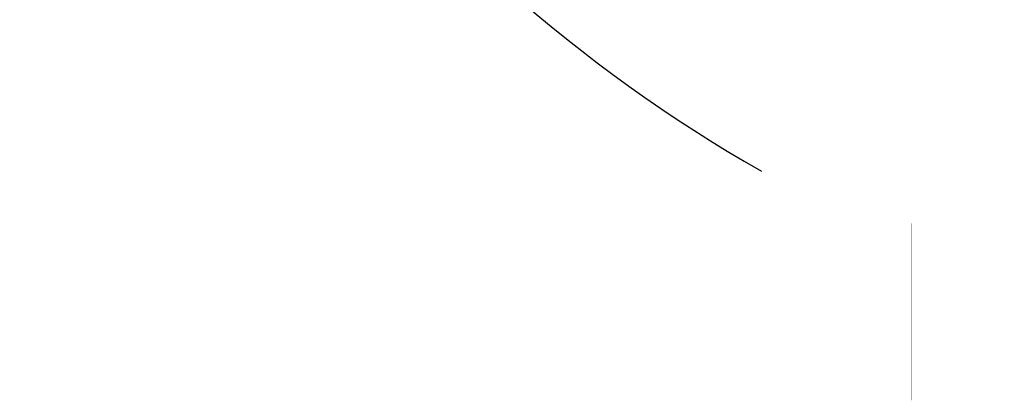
# Model space of a CAD drawing. Header units: millimetres. Extents: x -741 to 6994, y 0 to 4947.
# Tile 23 of 97: x 3116 to 3443, y 241 to 367. Entities that reach past the tile are written whole.
import ezdxf

# ---------------------------------------------------------------- set-up
doc = ezdxf.new("R2010")
doc.units = ezdxf.units.MM
doc.header["$LTSCALE"] = 384.676471
doc.layers.get('0').update_dxf_attribs({"linetype": 'CONTINUOUS'})
doc.layers.add('运动范围_DXF_DIMENSION', color=7, linetype='CONTINUOUS')
doc.styles.get("Standard").update_dxf_attribs({"font": 'txt', "width": 0.7})
doc.dimstyles.new('DIMSTYLE_1', dxfattribs={"dimtxt": 58.823529, "dimasz": 35.294118, "dimexe": 1, "dimexo": 0, "dimgap": 5, "dimtad": 0, "dimtih": 1, "dimtoh": 1, "dimdec": 1, "dimdsep": 46, "dimtxsty": 'Standard', "dimblk": '_FILLED', "dimblk1": '_FILLED', "dimblk2": '_FILLED', "dimcen": 0.09, "dimclrt": 5, "dimazin": 2, "dimtp": 0.5, "dimtm": 0.5, "dimtfac": 1, "dimtdec": 65535, "dimtofl": 0, "dimtmove": 0, "dimatfit": 3, "dimldrblk": '_FILLED', "dimfxl": 0, "dimtolj": 1, "dimarcsym": 0})

# ---------------------------------------------------------------- blocks, each defined once
blk = doc.blocks.new('*D2')
at = {"layer": '运动范围_DXF_DIMENSION', "color": 2, "linetype": 'Continuous', "transparency": 16777216}
for p, q in [((3611.49, 753.33), (3115.91, 638.92)), ((4120.1, 753.33), (3912.78, 753.33))]:
    blk.add_line(p, q, dxfattribs=at)
for start, end in [(266.8376, 360), (193, 240.2712)]:
    blk.add_arc((3611.49, 753.33), 502.73, start, end, dxfattribs=at)
for points in [[(4118.86, 717.85), (4114.22, 753.33), (4107.1, 718.27)], [(3136.46, 607.68), (3121.64, 640.24), (3125.1, 604.63)]]:
    blk.add_solid(points, dxfattribs=at)
blk = doc.blocks.new('_FILLED')
at = {"color": 0, "linetype": 'ByBlock'}
blk.add_solid([(0, 0), (-1, 0.1667), (-1, -0.1667)], dxfattribs=at)

msp = doc.modelspace()

# ---------------------------------------------------------------- linework, layer by layer
at = {"layer": '运动范围_DXF_DIMENSION', "color": 5, "linetype": 'Continuous', "const_width": 0.0588}
msp.add_lwpolyline([(3412.183, 299.473), (3412.183, 240.65)], dxfattribs=at)

# ---------------------------------------------------------------- dimensions: what is measured, and where the dimension line sits
at = {"layer": '运动范围_DXF_DIMENSION', "color": 2, "linetype": 'Continuous'}
dim = msp.add_angular_dim_2l(base=(3668.396, 253.833), line1=((3616.384, 754.465), (3611.485, 753.334)), line2=((4115.072, 753.334), (4120.1, 753.334)), dimstyle='DIMSTYLE_1', dxfattribs=at)
dim.commit()
dim.dimension.update_dxf_attribs({"geometry": '*D2', "text_midpoint": (3391.594, 240.65), "dimtype": 162})

doc.saveas('drawing.dxf')
